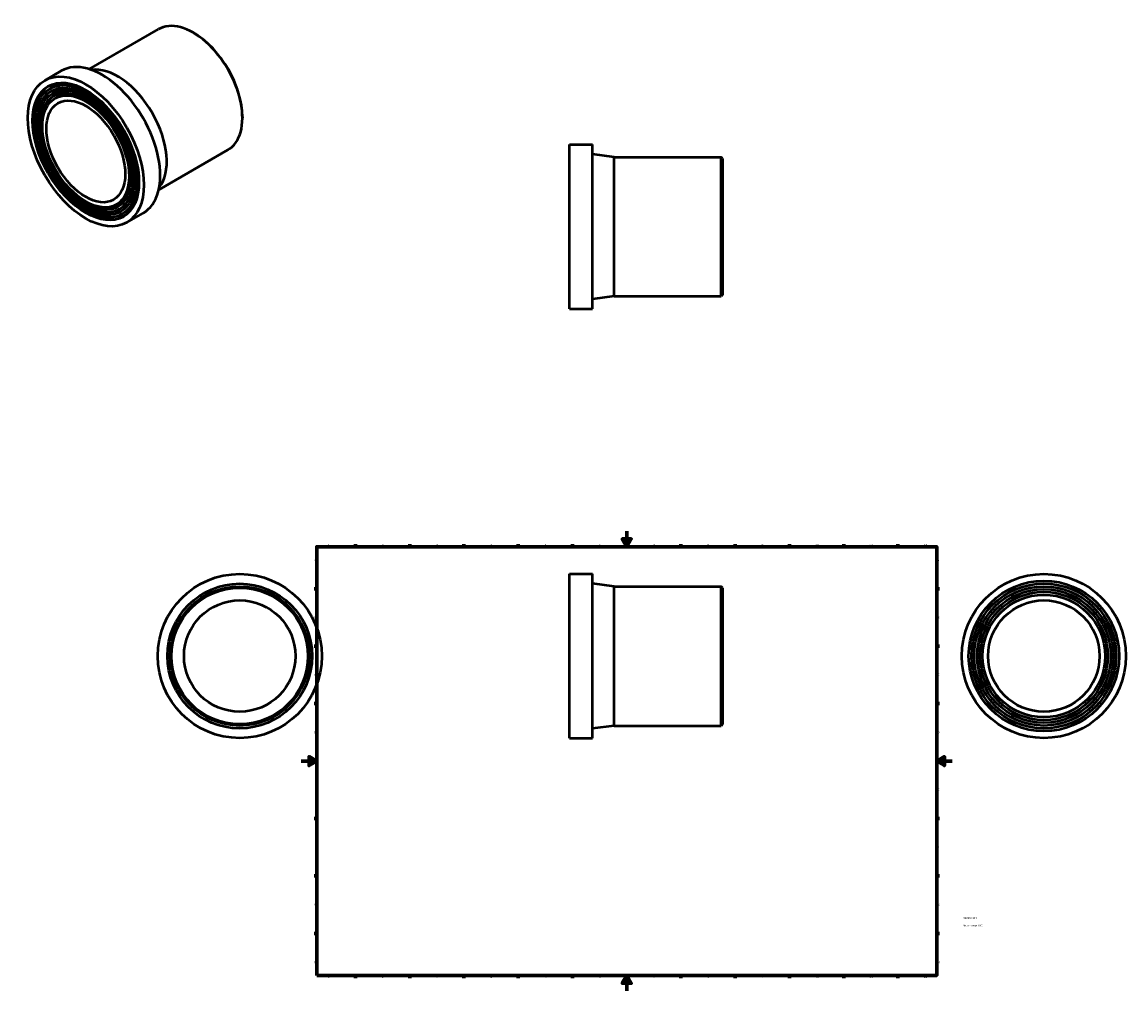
# Model space of a CAD drawing. Header units: millimetres. Extents: x -361 to 1065, y -1011 to 1252.
# Tile 3 of 3: x -361 to 1065, y 0 to 1252. Entities that reach past the tile are written whole.
import ezdxf

# ---------------------------------------------------------------- set-up
doc = ezdxf.new("R2010")
doc.units = ezdxf.units.MM
for name, color, linetype, lineweight in [('Border (ANSI)', 7, 'Continuous', 70), ('Title (ISO)', 7, 'Continuous', 50), ('Visible (ANSI)', 7, 'Continuous', 50)]:
    doc.layers.add(name, color=color, linetype=linetype, lineweight=lineweight)
doc.styles.add('Note Text (ANSI)', font='tahoma.ttf')
doc.styles.add('Note Text (ISO)', font='tahoma.ttf')

# ---------------------------------------------------------------- blocks, each defined once
blk = doc.blocks.new('Borders Default Border')
at = {"layer": 'Border (ANSI)'}
for p, q in [((70.1, 574), (70.1, 577.4)), ((140.2, 574), (140.2, 577.4)), ((210.2, 574), (210.2, 577.4)), ((280.3, 574), (280.3, 577.4)), ((350.4, 574), (350.4, 577.4)), ((490.6, 574), (490.6, 577.4)), ((560.7, 574), (560.7, 577.4)), ((630.8, 574), (630.8, 577.4)), ((700.8, 574), (700.8, 577.4)), ((770.9, 574), (770.9, 577.4)), ((20, 519.7), (16.6, 519.7)), ((821, 519.7), (824.4, 519.7)), ((20, 445.5), (16.6, 445.5)), ((821, 445.5), (824.4, 445.5)), ((20, 371.2), (16.6, 371.2)), ((821, 371.2), (824.4, 371.2)), ((20, 222.7), (16.6, 222.7)), ((821, 222.7), (824.4, 222.7)), ((20, 148.5), (16.6, 148.5)), ((821, 148.5), (824.4, 148.5)), ((20, 74.3), (16.6, 74.3)), ((821, 74.3), (824.4, 74.3)), ((70.1, 20), (70.1, 16.6)), ((140.2, 20), (140.2, 16.6)), ((210.2, 20), (210.2, 16.6)), ((280.3, 20), (280.3, 16.6)), ((350.4, 20), (350.4, 16.6)), ((490.6, 20), (490.6, 16.6)), ((560.7, 20), (560.7, 16.6)), ((630.8, 20), (630.8, 16.6)), ((700.8, 20), (700.8, 16.6)), ((770.9, 20), (770.9, 16.6))]:
    blk.add_line(p, q, dxfattribs=at)
at = {"layer": 'Border (ANSI)', "flags": 128}
for points in [[(420.5, 594), (420.5, 574), (414.7, 584), (426.3, 584), (420.5, 574)], [(20, 20), (20, 574), (821, 574), (821, 20), (20, 20)], [(0, 297), (20, 297), (10, 302.8), (10, 291.2), (20, 297)], [(841, 297), (821, 297), (831, 302.8), (831, 291.2), (821, 297)], [(420.5, 0), (420.5, 20), (414.7, 10), (426.3, 10), (420.5, 20)]]:
    blk.add_lwpolyline(points, dxfattribs=at)
at = {"layer": 'Border (ANSI)', "color": 230, "true_color": 0xff0080, "char_height": 3.05, "attachment_point": 7, "style": 'Note Text (ANSI)'}
for s, insert in [('1', (34.4, 574.4)), ('2', (104.2, 574.4)), ('3', (174.3, 574.3)), ('4', (244.2, 574.4)), ('5', (314.5, 574.3)), ('6', (384.5, 574.3)), ('7', (454.6, 574.4)), ('8', (524.6, 574.3)), ('9', (594.7, 574.3)), ('10', (664, 574.3)), ('11', (734, 574.4)), ('12', (804.1, 574.4)), ('A', (16.8, 555.4)), ('A', (821.6, 555.4)), ('B', (17.1, 481.1)), ('B', (822, 481.1)), ('C', (17, 406.8)), ('C', (821.8, 406.8)), ('D', (17, 332.6)), ('D', (821.8, 332.6)), ('E', (17.2, 258.4)), ('E', (822.1, 258.4)), ('F', (17.3, 184.1)), ('F', (822.1, 184.1)), ('G', (16.8, 109.8)), ('G', (821.7, 109.8)), ('H', (17, 35.6)), ('H', (821.8, 35.6)), ('1', (34.4, 16.6)), ('2', (104.2, 16.6)), ('3', (174.3, 16.5)), ('4', (244.2, 16.6)), ('5', (314.5, 16.5)), ('6', (384.5, 16.5)), ('7', (454.6, 16.6)), ('8', (524.6, 16.5)), ('9', (594.7, 16.5)), ('10', (664, 16.5)), ('11', (734, 16.6)), ('12', (804.1, 16.6))]:
    blk.add_mtext(s, dxfattribs=dict(at, insert=insert))
blk = doc.blocks.new('Title Blocks ISO')
at = {"layer": 'Title (ISO)', "color": 232, "true_color": 0xca0064, "style": 'Note Text (ISO)'}
for tag, p in [('PART_NUMBER_001', (34.2, 73.1)), ('DESCRIPTION_001', (34, 63.3))]:
    blk.add_attdef(tag, p, '', height=2.5, dxfattribs=at)

msp = doc.modelspace()

# ---------------------------------------------------------------- linework, layer by layer
at = {"layer": 'Visible (ANSI)'}
for p, q in [((-274.082, 1191.03), (-184.615, 1242.55)), ((-138.188, 1237.259), (-139.456, 1237.995)), ((-331.334, 1176.524), (-310.121, 1188.74)), ((-325.146, 1165.778), (-323.873, 1166.511)), ((-321.553, 1159.539), (-320.28, 1160.272)), ((-317.96, 1153.3), (-316.687, 1154.032)), ((-76.062, 1129.376), (-76.062, 1127.91)), ((-184.256, 1035.045), (-94.789, 1086.565)), ((346.348, 881.471), (346.348, 1093.471)), ((346.348, 1093.471), (376.348, 1093.471)), ((376.348, 881.471), (376.348, 1093.471)), ((404.348, 1077.471), (376.348, 1080.971)), ((404.348, 897.471), (404.348, 1077.471)), ((404.348, 1077.471), (542.548, 1077.471)), ((542.548, 897.471), (542.548, 1077.471)), ((544.348, 1075.671), (542.548, 1077.471)), ((544.348, 1075.671), (544.348, 899.271)), ((-238.913, 1016.033), (-237.64, 1016.766)), ((-235.32, 1009.793), (-234.047, 1010.526)), ((-231.727, 1003.554), (-230.454, 1004.287)), ((-225.539, 992.808), (-204.326, 1005.024)), ((544.348, 899.271), (542.548, 897.471)), ((404.348, 897.471), (376.348, 893.971)), ((404.348, 897.471), (542.548, 897.471)), ((346.348, 881.471), (376.348, 881.471)), ((346.348, 326.732), (346.348, 538.732)), ((346.348, 538.732), (376.348, 538.732)), ((376.348, 326.732), (376.348, 538.732)), ((404.348, 522.732), (376.348, 526.232)), ((404.348, 342.732), (404.348, 522.732)), ((404.348, 522.732), (542.548, 522.732)), ((542.548, 342.732), (542.548, 522.732)), ((544.348, 520.932), (542.548, 522.732)), ((544.348, 520.932), (544.348, 344.532)), ((404.348, 342.732), (376.348, 339.232)), ((404.348, 342.732), (542.548, 342.732)), ((544.348, 344.532), (542.548, 342.732)), ((346.348, 326.732), (376.348, 326.732))]:
    msp.add_line(p, q, dxfattribs=at)
for centre, radius in [((-79.541, 432.732), 106), ((959.464, 432.732), 106), ((959.464, 432.732), 97.2), ((-79.541, 432.732), 93.5), ((-79.541, 432.732), 90), ((-79.541, 432.732), 88.2), ((959.464, 432.732), 93.6), ((959.464, 432.732), 90), ((959.464, 432.732), 86.4), ((959.464, 432.732), 82.8), ((-79.541, 432.732), 72), ((959.464, 432.732), 79.2), ((959.464, 432.732), 72)]:
    msp.add_circle(centre, radius, dxfattribs=at)
for centre, major_axis, start_param, end_param in [((-139.702, 1164.558), (-44.913, 77.993), 3.14159265, 6.28318531), ((-138.429, 1165.291), (-44.015, 76.433), 3.92892453, 5.49585344), ((-257.223, 1096.882), (-52.897, 91.858), 3.14159265, 6.28318531), ((-237.424, 1108.283), (-44.913, 77.993), 3.36470194, 6.06007602), ((-277.164, 1085.399), (46.709, -81.112), 0, 3.14159265), ((-277.164, 1085.399), (43.116, -74.873), 0, 3.14159265), ((-277.164, 1085.399), (48.506, -84.232), 3.15466235, 6.27011561), ((-277.164, 1085.399), (44.913, -77.993), 3.15570799, 6.26906997), ((-277.164, 1085.399), (41.32, -71.753), 3.1569355, 6.26784246), ((-277.164, 1085.399), (39.523, -68.633), 0, 3.14159265)]:
    msp.add_ellipse(centre, major_axis=major_axis, ratio=0.57809312, start_param=start_param, end_param=end_param, dxfattribs=at)
for major_axis in [(52.897, -91.858), (48.506, -84.232), (46.709, -81.112), (44.913, -77.993), (43.116, -74.873), (41.32, -71.753), (39.523, -68.633), (35.93, -62.394)]:
    msp.add_ellipse((-278.436, 1084.666), major_axis=major_axis, ratio=0.57809312, dxfattribs=at)

# ---------------------------------------------------------------- block references
msp.add_blockref('Borders Default Border', (0, 0))
msp.add_blockref('Title Blocks ISO', (821, 20)).add_auto_attribs({'PART_NUMBER_001': '490207180', 'DESCRIPTION_001': 'Stub Flange 180'})

doc.saveas('drawing.dxf')
